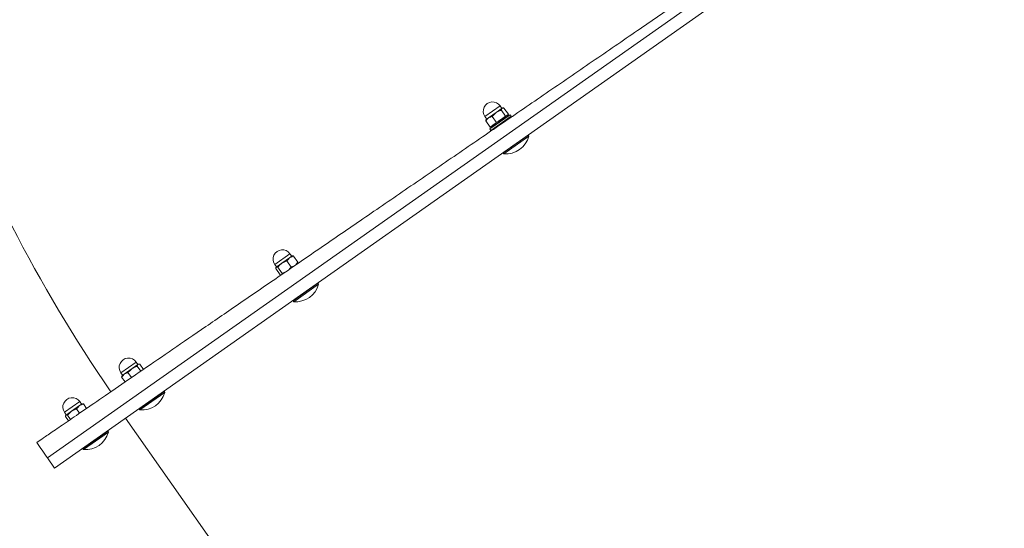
# Model space of a CAD drawing. Header units: feet. Extents: x 7493042 to 7493387, y 5986509 to 5986725.
# Tile 36 of 73: x 7493220.648 to 7493221.443, y 5986661.327 to 5986661.737. Entities that reach past the tile are written whole.
import ezdxf

# ---------------------------------------------------------------- set-up
doc = ezdxf.new("R2010")
doc.units = ezdxf.units.FT
doc.header["$MEASUREMENT"] = 0
for name, color, linetype, lineweight in [('_k_kreskowanie', 250, 'CONTINUOUS', 5), ('_k_urzadzenia', 250, 'CONTINUOUS', 13), ('_k_widok', 7, 'CONTINUOUS', 18), ('_k_wymiar', 7, 'CONTINUOUS', 13), ('_k_ściany', 7, 'CONTINUOUS', 35)]:
    doc.layers.add(name, color=color, linetype=linetype, lineweight=lineweight)
doc.layers.add('_k_niewidoczna', color=72, linetype='CONTINUOUS', lineweight=9, plot=False)
doc.styles.add('GENERATED_STYLE_1', font='MS Gothic.ttf')

# ---------------------------------------------------------------- blocks, each defined once
blk = doc.blocks.new('3009EPZ')
at = {"layer": '_k_niewidoczna', "color": 1, "lineweight": 20, "insert": (-3.165554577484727, -0.2128368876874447), "char_height": 0.24, "width": 11.63444291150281, "attachment_point": 1, "line_spacing_factor": 1.55, "style": 'GENERATED_STYLE_1', "bg_fill": 2}
blk.add_mtext('\\A1;{\\f@MS Gothic|b0|i0|c238|p49;\\C256;\\P\\pi-0.24,l0.24,t0.24,1.2;^I^I3009EPZ\\P\\pi-0.96,l0.96,t0.96,1.2;^I}', dxfattribs=at)
blk = doc.blocks.new('42221')
at = {"layer": '_k_urzadzenia', "lineweight": 13}
for p, q in [((-2.970765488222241, 0.2965158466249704), (-2.515723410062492, 1.084574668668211)), ((-2.507063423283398, 1.079574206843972), (-2.962105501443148, 0.2915153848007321)), ((-2.962105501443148, 0.2915153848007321), (-2.507063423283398, 1.079574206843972)), ((-3.576601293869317, 0.7271699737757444), (-2.935762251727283, 0.3571357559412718)), ((-2.750456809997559, 0.6804777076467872), (-2.738130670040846, 0.7018245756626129)), ((-2.74967576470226, 0.6800267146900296), (-2.737349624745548, 0.7013735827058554)), ((-2.738130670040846, 0.7018245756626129), (-2.737349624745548, 0.7013735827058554)), ((-2.742784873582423, 0.6919606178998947), (-2.742516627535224, 0.6918057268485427)), ((-2.740052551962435, 0.6966925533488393), (-2.739784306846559, 0.6965376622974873)), ((-2.746972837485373, 0.6847077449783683), (-2.746704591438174, 0.6845528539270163)), ((-2.720759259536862, 0.6891091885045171), (-2.730760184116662, 0.671789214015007)), ((-2.719460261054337, 0.6883591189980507), (-2.729461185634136, 0.6710391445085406)), ((-2.726192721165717, 0.6806992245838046), (-2.721442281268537, 0.6889262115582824)), ((-2.723744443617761, 0.6850592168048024), (-2.723692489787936, 0.6850292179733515)), ((-2.721442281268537, 0.6889262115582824), (-2.720759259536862, 0.6891091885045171)), ((-2.720810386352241, 0.6860209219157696), (-2.719730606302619, 0.6866442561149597)), ((-2.720759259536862, 0.6891091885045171), (-2.719460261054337, 0.6883591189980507)), ((-2.720360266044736, 0.6845633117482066), (-2.715019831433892, 0.681479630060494)), ((-2.718985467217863, 0.6869442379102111), (-2.713645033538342, 0.6838605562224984)), ((-2.750456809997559, 0.6804777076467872), (-2.74967576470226, 0.6800267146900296)), ((-2.724866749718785, 0.6767588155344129), (-2.719526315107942, 0.6736751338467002)), ((-2.720473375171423, 0.6706060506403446), (-2.716654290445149, 0.6772200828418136)), ((-2.719118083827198, 0.6679536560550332), (-2.711617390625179, 0.6809436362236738)), ((-2.716654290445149, 0.6772200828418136), (-2.713713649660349, 0.6823127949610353)), ((-2.713782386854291, 0.6821937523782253), (-2.711617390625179, 0.6809436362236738)), ((-2.713713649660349, 0.6823127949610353), (-2.71353236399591, 0.6826267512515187)), ((-2.71353236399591, 0.6826267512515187), (-2.713532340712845, 0.6830652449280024)), ((-2.730900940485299, 0.6723146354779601), (-2.730760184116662, 0.671789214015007)), ((-2.730760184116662, 0.671789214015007), (-2.729461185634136, 0.6710391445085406)), ((-2.728111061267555, 0.6733773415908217), (-2.728111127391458, 0.6721305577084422)), ((-2.727998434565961, 0.6713352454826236), (-2.72265800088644, 0.6682515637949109)), ((-2.721533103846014, 0.6687707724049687), (-2.721912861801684, 0.6685515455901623)), ((-2.721533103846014, 0.6687707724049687), (-2.720473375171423, 0.6706060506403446)), ((-2.721283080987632, 0.6692037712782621), (-2.719118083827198, 0.6679536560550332)), ((-2.854216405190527, 0.5007829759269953), (-2.841890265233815, 0.522129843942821)), ((-2.853435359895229, 0.5003319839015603), (-2.841109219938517, 0.521678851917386)), ((-2.843911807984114, 0.5168252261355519), (-2.843643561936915, 0.5166703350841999)), ((-2.841890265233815, 0.522129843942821), (-2.841109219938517, 0.521678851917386)), ((-2.848372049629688, 0.5091008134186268), (-2.848103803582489, 0.5089459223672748)), ((-2.850632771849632, 0.5051856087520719), (-2.850364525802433, 0.5050307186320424)), ((-2.826237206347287, 0.5012016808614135), (-2.820896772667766, 0.4981180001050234)), ((-2.823887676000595, 0.5067200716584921), (-2.823669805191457, 0.5068458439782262)), ((-2.822877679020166, 0.4882589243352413), (-2.815376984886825, 0.5012489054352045)), ((-2.822841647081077, 0.5070822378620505), (-2.817501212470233, 0.5039985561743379)), ((-2.81858020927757, 0.5007009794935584), (-2.817291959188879, 0.5029320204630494)), ((-2.81754198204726, 0.5024990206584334), (-2.815376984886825, 0.5012489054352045)), ((-2.817291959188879, 0.5029320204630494), (-2.817291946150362, 0.503163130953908)), ((-2.854216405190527, 0.5007829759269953), (-2.853435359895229, 0.5003319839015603)), ((-2.83064710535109, 0.493564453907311), (-2.825306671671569, 0.4904807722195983)), ((-2.825195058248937, 0.4892451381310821), (-2.822482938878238, 0.4939420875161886)), ((-2.822482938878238, 0.4939420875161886), (-2.81858020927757, 0.5007009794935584)), ((-2.831661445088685, 0.4918077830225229), (-2.826321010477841, 0.4887241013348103)), ((-2.825292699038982, 0.4890760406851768), (-2.825492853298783, 0.4889604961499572)), ((-2.825292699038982, 0.4890760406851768), (-2.825195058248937, 0.4892451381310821)), ((-2.825042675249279, 0.4895090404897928), (-2.822877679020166, 0.4882589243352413)), ((-2.930173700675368, 0.3692373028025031), (-2.917847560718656, 0.3905841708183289)), ((-2.92939265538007, 0.3687863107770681), (-2.917066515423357, 0.3901331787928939)), ((-2.917847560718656, 0.3905841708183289), (-2.917066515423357, 0.3901331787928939)), ((-2.920869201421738, 0.3835475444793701), (-2.920600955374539, 0.3833926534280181)), ((-2.920596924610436, 0.3840190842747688), (-2.920328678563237, 0.3838641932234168)), ((-2.925862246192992, 0.3749004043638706), (-2.925594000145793, 0.3747455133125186)), ((-2.897762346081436, 0.3751610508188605), (-2.893361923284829, 0.3726201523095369)), ((-2.930173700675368, 0.3692373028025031), (-2.92939265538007, 0.3687863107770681)), ((-2.90019026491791, 0.3593656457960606), (-2.896371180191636, 0.3659796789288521)), ((-2.899108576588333, 0.3727636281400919), (-2.894736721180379, 0.3702392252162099)), ((-2.898834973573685, 0.3567132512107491), (-2.891334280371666, 0.3697032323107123)), ((-2.896371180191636, 0.3659796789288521), (-2.893430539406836, 0.3710723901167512)), ((-2.893499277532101, 0.3709533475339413), (-2.891334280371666, 0.3697032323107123)), ((-2.893430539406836, 0.3710723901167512), (-2.893249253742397, 0.3713863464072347)), ((-2.893249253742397, 0.3713863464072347), (-2.893249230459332, 0.3718248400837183)), ((-2.90658802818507, 0.3594439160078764), (-2.902374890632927, 0.3570111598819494)), ((-2.90352141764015, 0.3649050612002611), (-2.899243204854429, 0.3624347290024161)), ((-2.901249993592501, 0.3575303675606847), (-2.90019026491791, 0.3593656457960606)), ((-2.900999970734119, 0.3579633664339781), (-2.898834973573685, 0.3567132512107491)), ((-2.901249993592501, 0.3575303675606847), (-2.901629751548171, 0.3573111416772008)), ((-2.957975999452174, 0.3210882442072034), (-2.945649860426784, 0.3424351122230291)), ((-2.957194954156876, 0.3206372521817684), (-2.944868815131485, 0.3419841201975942)), ((-2.945649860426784, 0.3424351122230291), (-2.944868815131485, 0.3419841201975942)), ((-2.947571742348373, 0.3373030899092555), (-2.947303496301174, 0.3371481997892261)), ((-2.950304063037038, 0.3325711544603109), (-2.950035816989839, 0.3324162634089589)), ((-2.925081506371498, 0.3265099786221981), (-2.921260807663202, 0.3243038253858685)), ((-2.957975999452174, 0.3210882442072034), (-2.957194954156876, 0.3206372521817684)), ((-2.954492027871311, 0.3253182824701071), (-2.954223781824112, 0.3251633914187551)), ((-2.928406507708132, 0.3205886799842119), (-2.924656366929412, 0.3184232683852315)), ((-2.926637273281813, 0.308564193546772), (-2.919136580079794, 0.3215541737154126)), ((-2.926242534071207, 0.3142473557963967), (-2.922339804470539, 0.3210062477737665)), ((-2.922339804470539, 0.3210062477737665), (-2.921051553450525, 0.3232372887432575)), ((-2.921301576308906, 0.3228042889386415), (-2.919136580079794, 0.3215541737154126)), ((-2.921051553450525, 0.3232372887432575), (-2.921051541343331, 0.3234684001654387)), ((-2.933718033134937, 0.3111296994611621), (-2.93008060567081, 0.3090293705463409)), ((-2.932724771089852, 0.3128985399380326), (-2.929066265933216, 0.310786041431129)), ((-2.928954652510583, 0.3095504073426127), (-2.926242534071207, 0.3142473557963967)), ((-2.929052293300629, 0.309381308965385), (-2.92925244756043, 0.3092657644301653)), ((-2.929052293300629, 0.309381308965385), (-2.928954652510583, 0.3095504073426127)), ((-2.928802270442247, 0.3098143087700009), (-2.926637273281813, 0.308564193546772)), ((-2.970765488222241, 0.2965158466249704), (-2.962105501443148, 0.2915153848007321))]:
    blk.add_line(p, q, dxfattribs=at)
for centre, radius, start, end in [((-2.731544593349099, 0.6837895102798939), 0.01920000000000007, 110.0612729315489, 189.9326085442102), ((-2.715367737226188, 0.6744486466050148), 0.007500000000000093, 239.9969407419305, 59.99694074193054), ((-2.835304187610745, 0.504094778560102), 0.01920000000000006, 110.0612729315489, 189.9326085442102), ((-2.819127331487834, 0.4947539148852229), 0.007500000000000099, 239.9969407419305, 59.99694074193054), ((-2.911261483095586, 0.3725491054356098), 0.01920000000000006, 110.0612729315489, 189.9326085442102), ((-2.895084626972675, 0.3632082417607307), 0.007500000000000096, 239.9969407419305, 59.99694074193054), ((-2.939063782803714, 0.3244000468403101), 0.01920000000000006, 110.0612729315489, 189.9326085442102), ((-2.303107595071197, 1.43414644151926), 1.246520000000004, 240.684372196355, 269.3125685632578), ((-2.922886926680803, 0.315059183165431), 0.007500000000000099, 239.9969407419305, 59.99694074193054), ((-2.303784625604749, 1.431619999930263), 1.316520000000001, 239.9969407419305, 240.6562287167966)]:
    blk.add_arc(centre, radius, start, end, dxfattribs=at)
blk.add_open_spline([(-2.948943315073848, 0.2840158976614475), (-2.948943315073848, 0.2840158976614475), (-2.948620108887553, 0.2845914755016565), (-2.947211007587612, 0.2871008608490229), (-2.946124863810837, 0.2890351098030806), (-2.943200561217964, 0.2942428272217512), (-2.941361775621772, 0.2975174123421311), (-2.937069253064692, 0.3051617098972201), (-2.934615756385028, 0.3095309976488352), (-2.929355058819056, 0.3188994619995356), (-2.92630435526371, 0.3243322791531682), (-2.919408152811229, 0.3366133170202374), (-2.915562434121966, 0.3434619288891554), (-2.907234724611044, 0.3582922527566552), (-2.902750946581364, 0.3662771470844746), (-2.893410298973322, 0.3829113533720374), (-2.888553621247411, 0.3915603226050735), (-2.878833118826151, 0.4088709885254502), (-2.873519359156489, 0.418333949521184), (-2.862185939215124, 0.4385169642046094), (-2.856166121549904, 0.4492373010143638), (-2.843702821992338, 0.471432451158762), (-2.837256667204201, 0.4829120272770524), (-2.82428992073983, 0.5060037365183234), (-2.817769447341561, 0.5176156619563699), (-2.80506899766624, 0.5402331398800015), (-2.798301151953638, 0.5522855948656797), (-2.784255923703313, 0.5772979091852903), (-2.776978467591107, 0.5902578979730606), (-2.762277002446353, 0.6164388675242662), (-2.754849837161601, 0.6296654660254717), (-2.740231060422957, 0.6556991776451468), (-2.733039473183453, 0.6685062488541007), (-2.719292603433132, 0.6929872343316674), (-2.712101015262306, 0.7057943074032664), (-2.697482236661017, 0.7318280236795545), (-2.690055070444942, 0.7450546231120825), (-2.67535360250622, 0.7712355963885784), (-2.668076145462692, 0.7841955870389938), (-2.654030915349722, 0.8092079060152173), (-2.647263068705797, 0.8212603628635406), (-2.634562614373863, 0.8438778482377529), (-2.628042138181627, 0.8554897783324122), (-2.615075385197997, 0.8785814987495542), (-2.60862922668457, 0.8900610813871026), (-2.596165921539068, 0.9122562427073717), (-2.590146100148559, 0.9229765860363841), (-2.578812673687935, 0.9431596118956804), (-2.573498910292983, 0.9526225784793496), (-2.56377840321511, 0.9699332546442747), (-2.558921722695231, 0.9785822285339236), (-2.549581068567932, 0.9952164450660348), (-2.545097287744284, 1.003201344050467), (-2.536769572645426, 1.018031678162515), (-2.532923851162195, 1.024880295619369), (-2.526027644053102, 1.037161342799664), (-2.522976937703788, 1.042594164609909), (-2.517716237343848, 1.051962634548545), (-2.515262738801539, 1.056331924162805), (-2.510970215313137, 1.063976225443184), (-2.5091314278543, 1.067250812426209), (-2.506207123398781, 1.072458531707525), (-2.505120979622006, 1.074392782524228), (-2.50371187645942, 1.07690216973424), (-2.503388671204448, 1.077477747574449), (-2.503388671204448, 1.077477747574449)], degree=3, knots=[0, 0, 0, 0, 4.211487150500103, 4.211487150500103, 8.422974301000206, 8.422974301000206, 12.63446145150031, 12.63446145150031, 16.84594860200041, 16.84594860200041, 21.05743601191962, 21.05743601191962, 25.26892342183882, 25.26892342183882, 29.48041083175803, 29.48041083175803, 33.69189824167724, 33.69189824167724, 37.90338611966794, 37.90338611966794, 42.11487399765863, 42.11487399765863, 46.32636187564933, 46.32636187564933, 50.53784975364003, 50.53784975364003, 54.74933842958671, 54.74933842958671, 58.9608271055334, 58.9608271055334, 63.17231578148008, 63.17231578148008, 67.38380445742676, 67.38380445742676, 71.59529374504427, 71.59529374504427, 75.8067830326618, 75.8067830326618, 80.01827232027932, 80.01827232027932, 84.22976160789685, 84.22976160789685, 88.44125130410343, 88.44125130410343, 92.65274100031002, 92.65274100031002, 96.86423069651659, 96.86423069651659, 101.0757203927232, 101.0757203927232, 105.2872090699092, 105.2872090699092, 109.4986977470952, 109.4986977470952, 113.7101864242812, 113.7101864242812, 117.9216751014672, 117.9216751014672, 122.1331613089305, 122.1331613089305, 126.3446475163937, 126.3446475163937, 130.5561337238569, 130.5561337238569, 134.7676199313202, 134.7676199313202, 134.7676199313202, 134.7676199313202], dxfattribs=at)
for points, weights in [([(-2.720360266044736, 0.6845633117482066), (-2.72376817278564, 0.6813277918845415), (-2.724866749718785, 0.6767588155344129)], [1, 1.154700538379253, 1]), ([(-2.718985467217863, 0.6869442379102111), (-2.72082753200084, 0.6864205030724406), (-2.720360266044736, 0.6845633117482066)], [1, 1.154700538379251, 1]), ([(-2.713713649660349, 0.6823127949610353), (-2.713394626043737, 0.682865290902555), (-2.713645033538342, 0.6838605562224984)], [1, 1.03795484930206, 1]), ([(-2.724866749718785, 0.6767588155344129), (-2.727587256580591, 0.67471375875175), (-2.727998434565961, 0.6713352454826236)], [1, 1.154700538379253, 1]), ([(-2.719526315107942, 0.6736751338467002), (-2.717700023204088, 0.6754090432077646), (-2.716654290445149, 0.6772200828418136)], [1, 1.037954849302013, 1]), ([(-2.716654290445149, 0.6772200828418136), (-2.715608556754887, 0.6790311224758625), (-2.715019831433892, 0.681479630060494)], [1, 1.037954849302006, 1]), ([(-2.715019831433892, 0.681479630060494), (-2.714032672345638, 0.6817602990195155), (-2.713713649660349, 0.6823127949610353)], [1, 1.037954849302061, 1]), ([(-2.727998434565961, 0.6713352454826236), (-2.728111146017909, 0.6717832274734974), (-2.728111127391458, 0.6721305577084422)], [1, 1.03339585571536, 1.052373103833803]), ([(-2.72265800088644, 0.6682515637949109), (-2.721200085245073, 0.6693475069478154), (-2.720473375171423, 0.6706060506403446)], [1, 1.037954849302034, 1]), ([(-2.721912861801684, 0.6685515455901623), (-2.722213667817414, 0.6683778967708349), (-2.72265800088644, 0.6682515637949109)], [1.018712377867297, 1.016734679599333, 1]), ([(-2.720473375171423, 0.6706060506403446), (-2.719746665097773, 0.6718645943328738), (-2.719526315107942, 0.6736751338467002)], [1, 1.037954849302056, 1]), ([(-2.826237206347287, 0.5012016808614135), (-2.827389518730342, 0.5001206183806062), (-2.828198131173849, 0.4990438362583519)], [1, 1.048165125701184, 1.066338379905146]), ([(-2.825459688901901, 0.503920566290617), (-2.826002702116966, 0.5027591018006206), (-2.826237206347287, 0.5012016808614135)], [1.074060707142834, 1.061398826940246, 1]), ([(-2.822841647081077, 0.5070822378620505), (-2.824156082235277, 0.5060345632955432), (-2.82490966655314, 0.5049000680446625)], [1, 1.065799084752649, 1.075625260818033]), ([(-2.823669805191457, 0.5068458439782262), (-2.823378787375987, 0.5070138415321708), (-2.822841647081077, 0.5070822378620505)], [1.064039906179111, 1.045263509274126, 1]), ([(-2.81858020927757, 0.5007009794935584), (-2.817792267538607, 0.5020655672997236), (-2.817501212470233, 0.5039985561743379)], [1, 1.03795484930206, 1]), ([(-2.817501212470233, 0.5039985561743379), (-2.817291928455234, 0.5034991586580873), (-2.817291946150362, 0.503163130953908)], [1, 1.022552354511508, 1.018303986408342]), ([(-2.83064710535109, 0.493564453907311), (-2.831103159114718, 0.493506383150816), (-2.831379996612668, 0.4933774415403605)], [1, 1.038169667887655, 1.057503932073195]), ([(-2.829878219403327, 0.4960518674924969), (-2.830327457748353, 0.4949295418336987), (-2.83064710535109, 0.493564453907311)], [1.061655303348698, 1.042507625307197, 1]), ([(-2.825306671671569, 0.4904807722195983), (-2.823506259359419, 0.4921698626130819), (-2.822482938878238, 0.4939420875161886)], [1, 1.037954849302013, 1]), ([(-2.822482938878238, 0.4939420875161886), (-2.821459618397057, 0.4957143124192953), (-2.820896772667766, 0.4981180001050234)], [1, 1.037954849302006, 1]), ([(-2.820896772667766, 0.4981180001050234), (-2.819368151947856, 0.4993363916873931), (-2.81858020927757, 0.5007009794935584)], [1, 1.037954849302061, 1]), ([(-2.831863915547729, 0.4925156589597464), (-2.831833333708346, 0.4922179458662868), (-2.831661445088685, 0.4918077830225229)], [1.056173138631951, 1.036877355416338, 1]), ([(-2.826321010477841, 0.4887241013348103), (-2.825430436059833, 0.4888375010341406), (-2.825195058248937, 0.4892451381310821)], [1, 1.037954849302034, 1]), ([(-2.825195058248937, 0.4892451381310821), (-2.824959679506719, 0.4896527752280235), (-2.825306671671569, 0.4904807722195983)], [1, 1.037954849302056, 1]), ([(-2.899243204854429, 0.3624347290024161), (-2.897416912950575, 0.3641686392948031), (-2.896371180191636, 0.3659796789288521)], [1, 1.037954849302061, 1]), ([(-2.896371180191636, 0.3659796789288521), (-2.895325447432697, 0.367790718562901), (-2.894736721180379, 0.3702392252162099)], [1, 1.03795484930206, 1]), ([(-2.894736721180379, 0.3702392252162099), (-2.893749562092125, 0.3705198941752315), (-2.893430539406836, 0.3710723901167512)], [1, 1.03795484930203, 1]), ([(-2.893430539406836, 0.3710723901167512), (-2.893111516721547, 0.3716248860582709), (-2.893361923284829, 0.3726201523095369)], [1, 1.037954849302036, 1]), ([(-2.902374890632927, 0.3570111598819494), (-2.90091697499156, 0.3581071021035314), (-2.90019026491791, 0.3593656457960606)], [1, 1.037954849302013, 1]), ([(-2.90019026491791, 0.3593656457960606), (-2.89946355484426, 0.3606241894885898), (-2.899243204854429, 0.3624347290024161)], [1, 1.037954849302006, 1]), ([(-2.901629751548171, 0.3573111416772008), (-2.901930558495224, 0.3571374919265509), (-2.902374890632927, 0.3570111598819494)], [1.018712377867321, 1.016734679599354, 1]), ([(-2.926242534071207, 0.3142473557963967), (-2.925219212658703, 0.3160195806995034), (-2.924656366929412, 0.3184232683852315)], [1, 1.03795484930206, 1]), ([(-2.924656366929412, 0.3184232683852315), (-2.923127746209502, 0.3196416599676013), (-2.922339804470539, 0.3210062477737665)], [1, 1.03795484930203, 1]), ([(-2.922339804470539, 0.3210062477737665), (-2.921551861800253, 0.3223708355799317), (-2.921260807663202, 0.3243038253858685)], [1, 1.037954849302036, 1]), ([(-2.921260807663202, 0.3243038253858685), (-2.921051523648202, 0.3238044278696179), (-2.921051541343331, 0.3234684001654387)], [1, 1.022552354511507, 1.018303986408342]), ([(-2.929066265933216, 0.310786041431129), (-2.927265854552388, 0.31247513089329), (-2.926242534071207, 0.3142473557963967)], [1, 1.037954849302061, 1]), ([(-2.928954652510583, 0.3095504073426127), (-2.928719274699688, 0.3099580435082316), (-2.929066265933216, 0.310786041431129)], [1, 1.037954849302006, 1]), ([(-2.93008060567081, 0.3090293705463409), (-2.929190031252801, 0.3091427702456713), (-2.928954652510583, 0.3095504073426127)], [1, 1.037954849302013, 1])]:
    blk.add_rational_spline(points, weights, degree=2, dxfattribs=at)
blk = doc.blocks.new('PZ')
at = {"layer": '_k_kreskowanie'}
h = blk.add_hatch(dxfattribs=at)
h.set_pattern_fill('ANSI31', color=30, scale=2)
h.set_pattern_definition([(44.99999999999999, (0, 9.999999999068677), (-0.1767766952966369, 0.1767766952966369), [])])
h.paths.add_polyline_path([(0, 0), (-10.00000000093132, -9.313225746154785e-10), (-10, -8), (0, -8.000000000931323)])
at = {"layer": '_k_wymiar'}
blk.add_blockref('3009EPZ', (-4.874138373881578, -2.223998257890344), dxfattribs=at)
at = {"layer": '_k_wymiar', "xscale": -1, "rotation": 270}
blk.add_blockref('42221', (-3.302318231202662, -0.2372885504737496), dxfattribs=at)
blk = doc.blocks.new('dz_89')
at = {"layer": '_k_widok', "true_color": 0x727430, "transparency": 33554483}
h = blk.add_hatch(color=67, dxfattribs=at)
h.dxf.hatch_style = 1
edge = h.paths.add_edge_path()
edge.add_line((12.70902155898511, 26.38064855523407), (7.709021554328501, 26.38064852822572))
edge.add_line((7.709021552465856, 26.38064852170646), (7.70902153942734, 37.78064853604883))
edge.add_line((7.709021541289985, 37.78064853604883), (6.369776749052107, 37.78064852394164))
edge.add_line((6.369776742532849, 37.78064853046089), (5.615883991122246, 14.49525390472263))
edge.add_line((5.615883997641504, 14.49525390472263), (18.80389758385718, 14.91181113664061))
edge.add_line((18.80389758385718, 14.91181113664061), (15.54272840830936, 18.68720442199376))
edge.add_arc((24.35910540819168, 26.30271166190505), 11.65008386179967, 180.0006461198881, 220.8201588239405, ccw=False)
edge.add_line((12.70902155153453, 26.3025802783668), (12.70902155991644, 26.38064854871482))
h.paths.add_polyline_path([(40.3690215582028, 42.12779145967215), (6.460092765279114, 40.54843281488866), (6.369776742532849, 37.78064853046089), (20.17902156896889, 37.78064855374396), (20.17902156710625, 39.05064855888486), (40.38900848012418, 39.05064853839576)])
h.paths.add_polyline_path([(40.3890215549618, 27.15064852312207), (32.28902155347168, 27.15064854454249), (32.28902156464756, 24.75064854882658), (31.12902155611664, 24.75064853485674), (31.12902154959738, 22.41511134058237), (31.24902159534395, 22.41511131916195), (31.24902155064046, 18.7951111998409), (31.12902157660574, 18.79511121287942), (31.12902157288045, 17.37511119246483), (37.4009747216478, 17.37511119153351)], flags=16)
edge = h.paths.add_edge_path()
edge.add_line((28.96902152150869, 24.75064853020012), (18.20161191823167, 24.75064854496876))
edge.add_arc((24.35902610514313, 26.30268215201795), 6.350004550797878, 194.1472389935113, 220.8203165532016)
edge.add_line((19.55357563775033, 22.15175411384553), (19.67721045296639, 22.00862444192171))
edge.add_line((19.67721045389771, 22.00862444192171), (22.76096443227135, 18.72709242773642))
edge.add_arc((26.92873122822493, 24.47511123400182), 7.100000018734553, 234.0549274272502, 269.9999999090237)
edge.add_line((26.92873121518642, 17.37511121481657), (28.9690215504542, 17.37511119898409))
edge.add_line((28.96902155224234, 17.37511119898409), (28.96902155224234, 18.79511121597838))
edge.add_line((28.96902155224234, 18.79511121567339), (28.8490215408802, 18.79511121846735))
edge.add_line((28.84902154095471, 18.79511121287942), (28.84902155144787, 22.4151113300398))
edge.add_line((28.84902155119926, 22.4151113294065), (28.96902152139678, 22.41511132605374))
edge.add_line((28.9690215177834, 22.41511132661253), (28.96902151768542, 24.75064853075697))
edge = h.paths.add_edge_path()
edge.add_arc((13.99827481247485, 10.76081904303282), 6.350176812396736, 359.9259715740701, 400.8197376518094)
edge.add_line((18.80389758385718, 14.91181113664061), (5.609941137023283, 14.49506619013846))
edge.add_line((5.60994113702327, 14.49506619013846), (5.005610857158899, -5.566441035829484))
edge.add_line((5.005610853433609, -5.566441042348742), (4.94169659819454, -30.1910327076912))
edge.add_line((4.94169660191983, -30.19103270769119), (-10.95257287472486, -30.01103900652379))
edge.add_line((-10.95257287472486, -30.01103900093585), (-7.97976715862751, -62.86399820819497))
edge.add_line((-7.979767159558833, -62.86399821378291), (26.62697393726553, -58.20511747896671))
edge.add_line((26.62697393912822, -58.20511747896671), (32.59135868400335, -54.96423566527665))
edge.add_line((32.59135868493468, -54.96423566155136), (40.39575607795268, -43.59466002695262))
edge.add_line((40.39575607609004, -43.59466002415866), (36.09191652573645, -43.96657251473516))
edge.add_line((36.09191652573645, -43.96657251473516), (27.13389821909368, -44.82471283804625))
edge.add_line((27.13389822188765, -44.82471284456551), (21.40663926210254, -45.45580032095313))
edge.add_line((21.40663925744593, -45.45580031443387), (21.76153076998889, -48.25727015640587))
edge.add_line((21.76153076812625, -48.25727016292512), (13.38419240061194, -49.23040239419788))
edge.add_line((13.3841924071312, -49.23040239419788), (13.21135381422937, -47.69499205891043))
edge.add_line((13.2113538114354, -47.69499205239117), (7.145014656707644, -48.46539149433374))
edge.add_line((7.145014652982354, -48.465391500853), (4.158830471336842, -45.61260267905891))
edge.add_line((4.158830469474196, -45.61260267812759), (3.796435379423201, -42.43696575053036))
edge.add_line((3.796435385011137, -42.43696574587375), (5.607288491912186, -40.02250703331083))
edge.add_line((5.607288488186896, -40.02250703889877), (4.50924433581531, -31.20987534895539))
edge.add_line((4.509244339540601, -31.20987534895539), (7.406442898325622, -30.84037367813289))
edge.add_line((7.406442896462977, -30.84037367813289), (7.354475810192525, -25.59051912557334))
edge.add_line((7.354475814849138, -25.59051912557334), (13.5241225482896, -24.89589675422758))
edge.add_line((13.52412253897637, -24.89589675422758), (20.14724967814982, -24.10867510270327))
edge.add_line((20.14724967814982, -24.10867509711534), (20.30905911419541, -19.73186123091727))
edge.add_line((20.30905912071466, -19.73186123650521), (20.34844632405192, 10.75261436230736))
edge = h.paths.add_edge_path(flags=16)
edge.add_line((13.01895449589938, -13.43925650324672), (8.439511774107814, -13.33923487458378))
edge.add_line((8.439511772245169, -13.33923487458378), (8.26644729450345, -8.383656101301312))
edge.add_line((8.266447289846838, -8.38365610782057), (6.891811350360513, -8.398121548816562))
edge.add_line((6.891811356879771, -8.398121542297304), (6.954738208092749, 13.77454660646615))
edge.add_line((6.954738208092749, 13.77454659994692), (18.00234881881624, 13.77454662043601))
edge.add_line((18.00234881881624, 13.77454662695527), (17.97982610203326, -3.657293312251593))
edge.add_line((17.97982610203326, -3.657293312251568), (18.8359501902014, -3.658067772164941))
edge.add_line((18.83595019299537, -3.658067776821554), (18.83470074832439, -5.039304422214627))
edge.add_line((18.83470074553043, -5.039304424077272), (17.97804198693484, -5.038197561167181))
edge.add_line((17.9780419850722, -5.038197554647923), (17.97385397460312, -8.27958876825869))
edge.add_line((17.97385397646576, -8.27958876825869), (19.77666913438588, -8.506651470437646))
edge.add_line((19.77666913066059, -8.506651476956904), (19.72751823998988, -11.4468528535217))
edge.add_line((19.72751823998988, -11.4468528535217), (18.06569280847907, -11.46519165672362))
edge.add_line((18.06569281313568, -11.46519165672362), (18.02478807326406, -13.3749892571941))
edge.add_line((18.02478807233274, -13.3749892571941), (18.31841797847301, -13.48052910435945))
edge.add_line((18.31841797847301, -13.48052909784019), (18.31391199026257, -14.5805194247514))
edge.add_line((18.31391198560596, -14.58051943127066), (20.31551771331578, -14.58310556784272))
edge.add_line((20.3155177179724, -14.58310556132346), (20.31293363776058, -16.58310389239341))
edge.add_line((20.31293363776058, -16.58310389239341), (18.31071343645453, -16.58051694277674))
edge.add_line((18.31071343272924, -16.58051694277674), (18.30203254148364, -17.48049553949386))
edge.add_line((18.30203254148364, -17.48049553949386), (14.30206610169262, -17.46411012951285))
edge.add_line((14.30206610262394, -17.46411012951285), (14.31845152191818, -13.46414370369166))
edge.add_line((14.31845152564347, -13.46414370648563), (13.0189544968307, -13.43925650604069))
edge = h.paths.add_edge_path()
edge.add_line((70.70547728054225, -22.95664114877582), (71.4472457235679, -22.85710347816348))
edge.add_line((71.44724573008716, -22.85710347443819), (69.8489759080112, 11.45785041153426))
edge.add_line((69.8489759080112, 11.45785041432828), (26.86243700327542, 9.455688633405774))
edge.add_arc((32.74163792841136, 5.475111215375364), 7.100000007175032, 145.8996048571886, 179.9259717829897)
edge.add_line((25.64164385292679, 5.484284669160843), (25.62778908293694, -5.238872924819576))
edge.add_line((25.62778907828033, -5.238872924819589), (25.60720499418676, -21.17032181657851))
edge.add_line((25.60720499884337, -21.17032181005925), (27.299590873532, -23.25855136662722))
edge.add_line((27.29959087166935, -23.25855137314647), (27.12347947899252, -23.27948386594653))
edge.add_line((27.12347947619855, -23.27948385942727), (27.71707911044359, -26.05621343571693))
edge.add_line((27.71707911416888, -26.05621344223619), (29.53703548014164, -27.82601317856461))
edge.add_line((29.53703548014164, -27.82601317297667), (29.60346308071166, -27.82848015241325))
edge.add_line((29.6034630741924, -27.82848015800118), (36.52562348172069, -27.13329647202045))
edge.add_line((36.5256234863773, -27.13329646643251), (36.26258692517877, -25.0899024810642))
edge.add_line((36.26258692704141, -25.08990248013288), (36.07831178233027, -24.66276939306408))
edge.add_line((36.07831178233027, -24.66276939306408), (35.15574125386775, -23.36763865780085))
edge.add_line((35.15574125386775, -23.36763865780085), (35.00444155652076, -22.59148895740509))
edge.add_line((35.00444155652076, -22.59148896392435), (39.10632897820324, -22.11164607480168))
edge.add_line((39.10632897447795, -22.11164606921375), (39.20411890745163, -22.94759307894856))
edge.add_line((39.20411891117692, -22.94759307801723), (38.26454920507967, -25.0741886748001))
edge.add_line((38.26454920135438, -25.07418867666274), (38.50228764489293, -26.89560536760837))
edge.add_line((38.50228764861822, -26.89560536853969), (39.51359771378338, -26.79456247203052))
edge.add_line((39.51359771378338, -26.79456247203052), (41.05788775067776, -26.64026801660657))
edge.add_line((41.05788775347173, -26.6402680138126), (43.63170448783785, -26.38311060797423))
edge.add_line((43.63170448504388, -26.38311060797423), (44.91861283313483, -26.25453190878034))
edge.add_line((44.91861282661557, -26.25453191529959), (47.49242954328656, -25.99737448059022))
edge.add_line((47.49242954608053, -25.99737447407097), (49.95831791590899, -25.73115457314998))
edge.add_line((49.95831791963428, -25.73115457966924), (52.31213912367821, -25.45632046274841))
edge.add_line((52.31213912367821, -25.45632045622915), (58.19669211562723, -24.76923523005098))
edge.add_line((58.19669211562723, -24.76923523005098), (59.37360269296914, -24.63181821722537))
edge.add_line((59.37360268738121, -24.63181822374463), (60.55051330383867, -24.49440115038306))
edge.add_line((60.55051330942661, -24.49440114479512), (60.21025393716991, -21.28603019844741))
edge.add_line((60.21025393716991, -21.28603020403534), (62.11008556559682, -21.05637871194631))
edge.add_line((62.11008556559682, -21.05637870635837), (62.42622630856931, -24.13022891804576))
edge.add_line((62.42622630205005, -24.13022891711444), (64.211544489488, -25.36733802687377))
edge.add_line((64.21154449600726, -25.36733802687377), (70.90926426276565, -24.47528995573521))
edge.add_line((70.90926425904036, -24.47528996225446), (70.70547728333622, -22.95664114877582))
h.paths.add_polyline_path([(43.90902158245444, 33.17064851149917), (43.40902154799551, 33.17064852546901)], flags=17)
h.paths.add_polyline_path([(51.80902156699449, 33.17064855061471), (52.30902153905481, 33.17064853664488), (52.25776074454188, 33.17064853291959)], flags=17)
h.paths.add_polyline_path([(51.60902157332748, 31.97064854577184), (51.10902157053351, 31.97064853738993)], flags=17)
h.paths.add_polyline_path([(50.40902157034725, 31.97064852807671), (50.90902157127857, 31.970648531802)], flags=17)
h.paths.add_polyline_path([(49.70902156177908, 31.97064853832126), (50.20902156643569, 31.9706485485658)], flags=17)
h.paths.add_polyline_path([(49.50902157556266, 33.17064853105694), (49.00902156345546, 34.88798305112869)], flags=17)
h.paths.add_polyline_path([(48.30902154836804, 31.97064854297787), (48.80902156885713, 31.97064854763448)], flags=17)
h.paths.add_polyline_path([(48.10902155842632, 31.97064852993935), (47.60902157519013, 31.97064853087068)], flags=17)
h.paths.add_polyline_path([(47.40902157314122, 31.97064854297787), (46.90902157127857, 31.9706485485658)], flags=17)
h.paths.add_polyline_path([(46.20902156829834, 33.17064854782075), (46.70902156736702, 33.17064852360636)], flags=17)
h.paths.add_polyline_path([(46.00902155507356, 31.97064852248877), (45.50902155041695, 31.97064853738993)], flags=17)
h.paths.add_polyline_path([(45.30902156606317, 31.9706485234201), (44.80902154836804, 31.97064851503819)], flags=17)
h.paths.add_polyline_path([(44.60902157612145, 31.97064851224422), (44.109021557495, 31.97064851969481)], flags=17)
h.paths.add_polyline_path([(53.10176307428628, 26.89891276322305), (52.6837246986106, 34.88798304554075), (62.67006255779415, 35.41053103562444), (63.08810090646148, 27.421460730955)], flags=16)
edge = h.paths.add_edge_path()
edge.add_line((42.96902156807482, 26.89891279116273), (42.96902155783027, 27.8306485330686))
edge.add_line((42.96902155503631, 27.83064852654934), (40.38902156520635, 27.83064852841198))
edge.add_line((40.38902156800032, 27.83064853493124), (40.38902156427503, 27.17064853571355))
edge.add_line((40.38902156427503, 27.17064853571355), (37.4009747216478, 17.37511119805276))
edge.add_line((37.4009747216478, 17.37511119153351), (37.4009747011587, 12.57511119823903))
edge.add_line((37.4009747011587, 12.57511120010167), (32.74163790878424, 12.57511120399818))
edge.add_arc((32.74163790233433, 5.475111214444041), 7.099999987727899, 90.00000000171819, 145.8996045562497)
edge.add_line((26.86243701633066, 9.455688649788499), (69.8489759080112, 11.45785041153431))
edge.add_line((69.8489759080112, 11.45785041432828), (68.35975570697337, 43.43150139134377))
edge.add_line((68.3597557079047, 43.43150139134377), (40.36902155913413, 42.12779145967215))
edge.add_line((40.3690215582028, 42.12779145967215), (40.38902154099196, 39.05064854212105))
edge.add_line((40.38902154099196, 39.05064854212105), (40.38902155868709, 36.79064854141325))
edge.add_line((40.38902155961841, 36.79064854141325), (42.98902157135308, 36.79064853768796))
edge.add_line((42.98902156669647, 36.7906485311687), (42.98902155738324, 34.88798305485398))
edge.add_line((42.98902155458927, 34.88798305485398), (52.68372470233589, 34.88798305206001))
edge.add_line((52.68372470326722, 34.88798305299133), (53.10176307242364, 26.89891277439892))
edge.add_line((53.10176307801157, 26.8989127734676), (42.96902156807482, 26.89891278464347))
at = {"layer": '_k_widok', "rotation": 2.995343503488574}
blk.add_blockref('PZ', (62.81248085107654, 35.40524195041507), dxfattribs=at)
blk = doc.blocks.new('st_arch')
at = {"layer": '_k_kreskowanie'}
h = blk.add_hatch(dxfattribs=at)
h.set_pattern_fill('ANSI37', color=251, scale=1.5)
h.set_pattern_definition([(45, (0, 0), (-0.1325825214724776, 0.1325825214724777), []), (135, (0, 0), (-0.1325825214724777, -0.1325825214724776), [])])
h.paths.add_polyline_path([(-3.651893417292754, -0.1649241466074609, 0.1831310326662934), (-4.930936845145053, 1.732734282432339), (-7.999900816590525, 1.451194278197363), (-7.281507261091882, -6.544039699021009, 0.1004428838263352), (-5.454968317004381, -6.373939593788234, 0.2309915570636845), (-3.621269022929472, -4.319969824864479, 0.1038149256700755)])

msp = doc.modelspace()

# ---------------------------------------------------------------- block references
at = {"layer": '_k_ściany', "color": 4, "xscale": 11.74033149, "yscale": 11.74033149, "zscale": 11.74033149, "rotation": 270}
msp.add_blockref('st_arch', (7493229.551674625, 5986601.524765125), dxfattribs=at)

# ---------------------------------------------------------------- next in the draw order: block references
at = {"layer": '_k_ściany', "rotation": 2.126854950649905}
msp.add_blockref('dz_89', (7493161.928738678, 5986627.126837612), dxfattribs=at)

doc.saveas('drawing.dxf')
